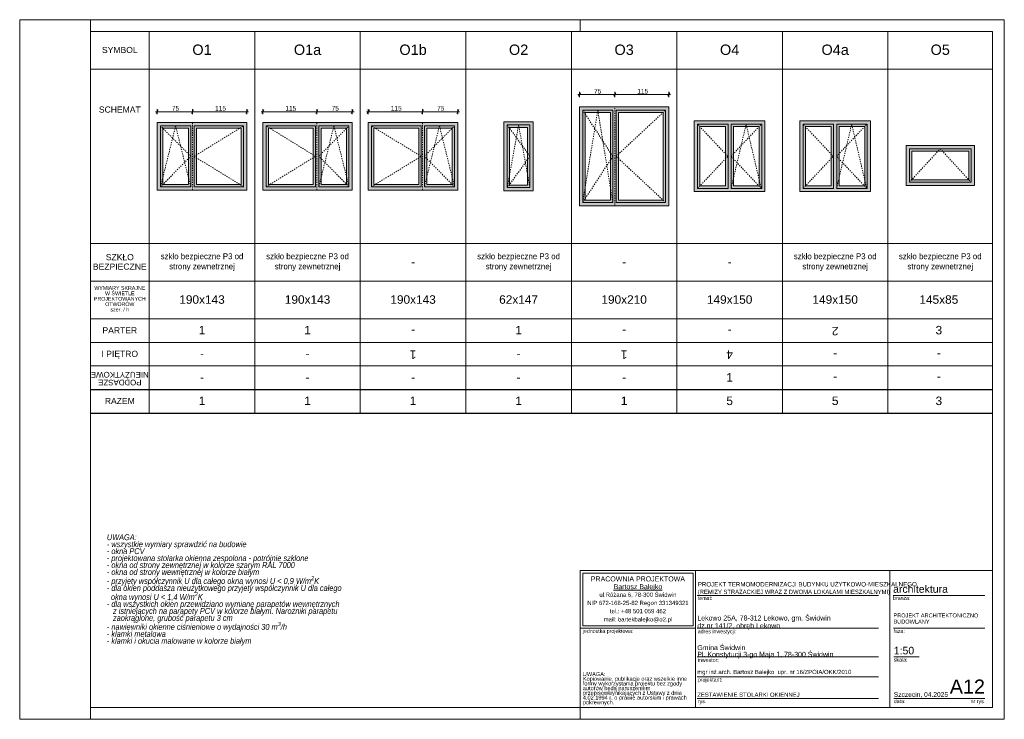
# Model space of a CAD drawing. Extents: x -35111 to 36054, y 5521 to 20371.
# Tile 2 of 6: x -11111 to 9789, y 5521 to 20371. Entities that reach past the tile are written whole.
import ezdxf

# ---------------------------------------------------------------- set-up
doc = ezdxf.new("R2010")
doc.units = 0
doc.header["$MEASUREMENT"] = 0
doc.linetypes.add('Hidden Line', pattern=[50, 25, -25])
for name, color, linetype, lineweight in [('Arch okna_Nr_Pióra__5', 7, 'Continuous', 13), ('Arch opisy okien_Nr_Pióra__1', 7, 'Continuous', 25), ('Arch opisy_Nr_Pióra__1', 7, 'Continuous', 25), ('Arch opisy_Nr_Pióra__21', 7, 'Continuous', 13), ('Arch opisy_Nr_Pióra__7', 7, 'Continuous', 13), ('ARCH TABELA_Nr_Pióra__1', 7, 'Continuous', 25), ('ARCH TABELA_Nr_Pióra__21', 7, 'Continuous', 13), ('ARCH TABELA_Nr_Pióra__7', 7, 'Continuous', 13), ('Arch wymiary_Nr_Pióra__5', 7, 'Continuous', 13), ('INWENT. OKNA_Nr_Pióra__5', 7, 'Continuous', 13), ('INWENT.ŚCIANY_Nr_Pióra__21', 7, 'Continuous', 13)]:
    doc.layers.add(name, color=color, linetype=linetype, lineweight=lineweight)
doc.layers.add('Arch wymiary', color=7, linetype='Continuous')
doc.layers.add('arch wypelnienia_Nr_Pióra__2', color=7, linetype='Continuous', lineweight=13, true_color=0x7f7f7f)
doc.styles.add('GENERATED_STYLE_1', font='txt')
doc.styles.add('GENERATED_STYLE_10', font='txt')
doc.styles.add('GENERATED_STYLE_11', font='txt')
doc.styles.add('GENERATED_STYLE_2', font='arial.ttf')
doc.styles.add('GENERATED_STYLE_3', font='arial.ttf')
doc.styles.add('GENERATED_STYLE_4', font='arial.ttf')
doc.styles.add('GENERATED_STYLE_5', font='arial.ttf')
doc.styles.add('GENERATED_STYLE_6', font='arial.ttf')
doc.styles.add('GENERATED_STYLE_7', font='txt')
doc.dimstyles.new('GENERATED_STYLE__1', dxfattribs={"dimtxt": 100, "dimasz": 57, "dimexe": 0.18, "dimexo": 0, "dimgap": 0.09, "dimtad": 1, "dimtih": 1, "dimtoh": 1, "dimdec": 0, "dimlfac": 0.1, "dimzin": 0, "dimdsep": 46, "dimtxsty": 'GENERATED_STYLE_1', "dimblk": 'ARROWHEAD_2', "dimblk1": 'ARROWHEAD_2', "dimblk2": 'ARROWHEAD_2', "dimcen": 0.09, "dimclrd": 7, "dimclre": 7, "dimclrt": 7, "dimadec": 0, "dimazin": 0, "dimtfac": 1, "dimtdec": 4, "dimtmove": 0, "dimatfit": 3, "dimfxl": 0, "dimtolj": 1, "dimtzin": 0, "dimarcsym": 0})

# ---------------------------------------------------------------- blocks, each defined once
blk = doc.blocks.new('*D18')
at = {"layer": 'Arch wymiary_Nr_Pióra__5', "linetype": 'Continuous'}
for p, q in [((-8228, 18418), (-8191, 18418)), ((-8169, 18455), (-8213, 18380)), ((-8191, 18362), (-8191, 18474)), ((-8191, 18418), (-7441, 18418)), ((-7419, 18455), (-7463, 18380)), ((-7441, 18362), (-7441, 18474))]:
    blk.add_line(p, q, dxfattribs=at)
at = {"layer": 'Arch wymiary_Nr_Pióra__5', "char_height": 100, "attachment_point": 7, "style": 'GENERATED_STYLE_1'}
for s, insert in [('{75}', (-7880, 18438)), ('{115}', (-6962, 18438))]:
    blk.add_mtext(s, dxfattribs=dict(at, insert=insert))
blk = doc.blocks.new('ARROWHEAD_2')
at = {"color": 0, "linetype": 'Continuous', "lineweight": 0}
for p, q in [((0, 0), (-1, 0)), ((-0.38, -0.66), (0.38, 0.66))]:
    blk.add_line(p, q, dxfattribs=at)
blk = doc.blocks.new('*D20')
at = {"layer": 'Arch wymiary_Nr_Pióra__5', "linetype": 'Continuous'}
for p, q in [((-7419, 18455), (-7463, 18380)), ((-7441, 18362), (-7441, 18474)), ((-7441, 18418), (-6291, 18418)), ((-6313, 18380), (-6269, 18455)), ((-6291, 18362), (-6291, 18474)), ((-6291, 18418), (-6254, 18418))]:
    blk.add_line(p, q, dxfattribs=at)
at = {"layer": 'Arch wymiary_Nr_Pióra__5', "char_height": 100, "attachment_point": 7, "style": 'GENERATED_STYLE_1'}
for s, insert in [('{75}', (-7880, 18438)), ('{115}', (-6962, 18438))]:
    blk.add_mtext(s, dxfattribs=dict(at, insert=insert))
blk = doc.blocks.new('*D21')
at = {"layer": 'Arch wymiary_Nr_Pióra__5', "linetype": 'Continuous'}
for p, q in [((-4823, 18380), (-4779, 18455)), ((-4801, 18474), (-4801, 18362)), ((-4051, 18418), (-4801, 18418)), ((-4073, 18380), (-4029, 18455)), ((-4051, 18474), (-4051, 18362)), ((-4014, 18418), (-4051, 18418))]:
    blk.add_line(p, q, dxfattribs=at)
at = {"layer": 'Arch wymiary_Nr_Pióra__5', "char_height": 100, "attachment_point": 7, "style": 'GENERATED_STYLE_1'}
for s, insert in [('{115}', (-5472, 18438)), ('{75}', (-4490, 18438))]:
    blk.add_mtext(s, dxfattribs=dict(at, insert=insert))
blk = doc.blocks.new('*D22')
at = {"layer": 'Arch wymiary_Nr_Pióra__5', "linetype": 'Continuous'}
for p, q in [((-5951, 18418), (-5988, 18418)), ((-5929, 18455), (-5973, 18380)), ((-5951, 18474), (-5951, 18362)), ((-4801, 18418), (-5951, 18418)), ((-4823, 18380), (-4779, 18455)), ((-4801, 18474), (-4801, 18362))]:
    blk.add_line(p, q, dxfattribs=at)
at = {"layer": 'Arch wymiary_Nr_Pióra__5', "char_height": 100, "attachment_point": 7, "style": 'GENERATED_STYLE_1'}
for s, insert in [('{115}', (-5472, 18438)), ('{75}', (-4490, 18438))]:
    blk.add_mtext(s, dxfattribs=dict(at, insert=insert))
blk = doc.blocks.new('*D23')
at = {"layer": 'Arch wymiary_Nr_Pióra__5', "linetype": 'Continuous'}
for p, q in [((-2583, 18380), (-2539, 18455)), ((-2561, 18474), (-2561, 18362)), ((-1811, 18418), (-2561, 18418)), ((-1833, 18380), (-1789, 18455)), ((-1811, 18474), (-1811, 18362)), ((-1774, 18418), (-1811, 18418))]:
    blk.add_line(p, q, dxfattribs=at)
at = {"layer": 'Arch wymiary_Nr_Pióra__5', "char_height": 100, "attachment_point": 7, "style": 'GENERATED_STYLE_1'}
for s, insert in [('{115}', (-3232, 18438)), ('{75}', (-2250, 18438))]:
    blk.add_mtext(s, dxfattribs=dict(at, insert=insert))
blk = doc.blocks.new('*D24')
at = {"layer": 'Arch wymiary_Nr_Pióra__5', "linetype": 'Continuous'}
for p, q in [((-3711, 18418), (-3748, 18418)), ((-3689, 18455), (-3733, 18380)), ((-3711, 18474), (-3711, 18362)), ((-2561, 18418), (-3711, 18418)), ((-2583, 18380), (-2539, 18455)), ((-2561, 18474), (-2561, 18362))]:
    blk.add_line(p, q, dxfattribs=at)
at = {"layer": 'Arch wymiary_Nr_Pióra__5', "char_height": 100, "attachment_point": 7, "style": 'GENERATED_STYLE_1'}
for s, insert in [('{115}', (-3232, 18438)), ('{75}', (-2250, 18438))]:
    blk.add_mtext(s, dxfattribs=dict(at, insert=insert))
blk = doc.blocks.new('*D25')
at = {"layer": 'Arch wymiary_Nr_Pióra__5', "linetype": 'Continuous'}
for p, q in [((791, 18819), (748, 18744)), ((770, 18725), (770, 18837)), ((1541, 18819), (1498, 18744)), ((1520, 18725), (1520, 18837)), ((733, 18781), (770, 18781)), ((770, 18781), (1520, 18781))]:
    blk.add_line(p, q, dxfattribs=at)
at = {"layer": 'Arch wymiary_Nr_Pióra__5', "char_height": 100, "attachment_point": 7, "style": 'GENERATED_STYLE_1'}
for s, insert in [('{75}', (1081, 18801)), ('{115}', (1999, 18801))]:
    blk.add_mtext(s, dxfattribs=dict(at, insert=insert))
blk = doc.blocks.new('*D26')
at = {"layer": 'Arch wymiary_Nr_Pióra__5', "linetype": 'Continuous'}
for p, q in [((1541, 18819), (1498, 18744)), ((1520, 18725), (1520, 18837)), ((2648, 18744), (2691, 18819)), ((2670, 18725), (2670, 18837)), ((1520, 18781), (2670, 18781)), ((2670, 18781), (2706, 18781))]:
    blk.add_line(p, q, dxfattribs=at)
at = {"layer": 'Arch wymiary_Nr_Pióra__5', "char_height": 100, "attachment_point": 7, "style": 'GENERATED_STYLE_1'}
for s, insert in [('{75}', (1081, 18801)), ('{115}', (1999, 18801))]:
    blk.add_mtext(s, dxfattribs=dict(at, insert=insert))

msp = doc.modelspace()

# ---------------------------------------------------------------- hatches: boundary and pattern name
at = {"layer": 'arch wypelnienia_Nr_Pióra__2', "linetype": 'Continuous'}
h = msp.add_hatch(color=256, dxfattribs=at)
h.paths.add_polyline_path([(769.6, 16420.6), (769.6, 18520.6), (2669.6, 18520.6), (2669.6, 16420.6)], flags=0)
h.paths.add_polyline_path([(889.6, 16540.6), (1429.6, 16540.6), (1429.6, 18400.6), (889.6, 18400.6)], flags=0)
h.paths.add_polyline_path([(1599.6, 18400.6), (2549.6, 18400.6), (2549.6, 16540.6), (1599.6, 16540.6)], flags=0)
h = msp.add_hatch(color=256, dxfattribs=at)
h.paths.add_polyline_path([(-8190.9, 18185.6), (-8190.9, 16755.6), (-6290.9, 16755.6), (-6290.9, 18185.6)], flags=0)
h.paths.add_polyline_path([(-8070.9, 16875.6), (-8070.9, 18065.6), (-7530.9, 18065.6), (-7530.9, 16875.6)], flags=0)
h.paths.add_polyline_path([(-6410.9, 16875.6), (-7360.9, 16875.6), (-7360.9, 18065.6), (-6410.9, 18065.6)], flags=0)
h = msp.add_hatch(color=256, dxfattribs=at)
h.paths.add_polyline_path([(-4050.9, 18185.6), (-4050.9, 16755.6), (-5950.9, 16755.6), (-5950.9, 18185.6)], flags=0)
h.paths.add_polyline_path([(-4170.9, 16875.6), (-4170.9, 18065.6), (-4710.9, 18065.6), (-4710.9, 16875.6)], flags=0)
h.paths.add_polyline_path([(-5830.9, 16875.6), (-4880.9, 16875.6), (-4880.9, 18065.6), (-5830.9, 18065.6)], flags=0)
h = msp.add_hatch(color=256, dxfattribs=at)
h.paths.add_polyline_path([(-1810.9, 18185.6), (-1810.9, 16755.6), (-3710.9, 16755.6), (-3710.9, 18185.6)], flags=0)
h.paths.add_polyline_path([(-1930.9, 16875.6), (-1930.9, 18065.6), (-2470.9, 18065.6), (-2470.9, 16875.6)], flags=0)
h.paths.add_polyline_path([(-3590.9, 16875.6), (-2640.9, 16875.6), (-2640.9, 18065.6), (-3590.9, 18065.6)], flags=0)
h = msp.add_hatch(color=256, dxfattribs=at)
h.paths.add_polyline_path([(-830.9, 16735.6), (-210.9, 16735.6), (-210.9, 18205.6), (-830.9, 18205.6)], flags=0)
h.paths.add_polyline_path([(-710.9, 16855.6), (-710.9, 18085.6), (-330.9, 18085.6), (-330.9, 16855.6)], flags=0)
h = msp.add_hatch(color=256, dxfattribs=at)
h.paths.add_polyline_path([(3209.1, 16720.6), (4709.1, 16720.6), (4709.1, 18220.6), (3209.1, 18220.6)], flags=0)
h.paths.add_polyline_path([(4589.1, 18100.6), (4589.1, 16840.6), (4044.1, 16840.6), (4044.1, 18100.6)], flags=0)
h.paths.add_polyline_path([(3874.1, 18100.6), (3874.1, 16840.6), (3329.1, 16840.6), (3329.1, 18100.6)], flags=0)
h = msp.add_hatch(color=256, dxfattribs=at)
h.paths.add_polyline_path([(5449.1, 16720.6), (6949.1, 16720.6), (6949.1, 18220.6), (5449.1, 18220.6)], flags=0)
h.paths.add_polyline_path([(6829.1, 18100.6), (6829.1, 16840.6), (6284.1, 16840.6), (6284.1, 18100.6)], flags=0)
h.paths.add_polyline_path([(6114.1, 18100.6), (6114.1, 16840.6), (5569.1, 16840.6), (5569.1, 18100.6)], flags=0)
for points in [[(9154.1, 17150.4), (9154.1, 17700.4), (7704.1, 17700.4), (7704.1, 17150.4), (7824.1, 17150.4), (7824.1, 17580.4), (9034.1, 17580.4), (9034.1, 17150.4)], [(9154.1, 16850.4), (9154.1, 17150.4), (9034.1, 17150.4), (9034.1, 16970.4), (7824.1, 16970.4), (7824.1, 17150.4), (7704.1, 17150.4), (7704.1, 16850.4)]]:
    msp.add_hatch(color=256, dxfattribs=at).paths.add_polyline_path(points, flags=0)

# ---------------------------------------------------------------- linework, layer by layer
at = {"layer": 'Arch okna_Nr_Pióra__5', "linetype": 'Hidden Line'}
for p, q in [((1479.6, 17470.6), (839.6, 18450.6)), ((1159.6, 18450.6), (839.6, 16490.6)), ((1479.6, 16490.6), (1159.6, 18450.6)), ((1519.6, 16420.6), (1519.6, 18520.6)), ((1549.6, 17470.6), (2599.6, 18450.6)), ((-7440.9, 16755.6), (-7440.9, 18185.6)), ((-4800.9, 16755.6), (-4800.9, 18185.6)), ((-2560.9, 16755.6), (-2560.9, 18185.6)), ((-8120.9, 16825.6), (-7800.9, 18115.6)), ((-7480.9, 17470.6), (-8120.9, 18115.6)), ((-7800.9, 18115.6), (-7480.9, 16825.6)), ((-7410.9, 17470.6), (-6360.9, 18115.6)), ((-4830.9, 17470.6), (-5880.9, 18115.6)), ((-4440.9, 18115.6), (-4760.9, 16825.6)), ((-4760.9, 17470.6), (-4120.9, 18115.6)), ((-4120.9, 16825.6), (-4440.9, 18115.6)), ((-2590.9, 17470.6), (-3640.9, 18115.6)), ((-2200.9, 18115.6), (-2520.9, 16825.6)), ((-2520.9, 17470.6), (-1880.9, 18115.6)), ((-1880.9, 16825.6), (-2200.9, 18115.6)), ((-280.9, 17470.6), (-760.9, 18135.6)), ((-520.9, 18135.6), (-760.9, 16805.6)), ((-280.9, 16805.6), (-520.9, 18135.6)), ((3919.1, 17470.6), (3279.1, 18150.6)), ((3989.1, 16790.6), (4309.1, 18150.6)), ((3989.1, 17470.6), (4629.1, 18150.6)), ((4309.1, 18150.6), (4629.1, 16790.6)), ((6159.1, 17470.6), (5519.1, 18150.6)), ((6229.1, 17470.6), (6869.1, 18150.6)), ((6229.1, 16790.6), (6549.1, 18150.6)), ((6549.1, 18150.6), (6869.1, 16790.6)), ((7774.1, 16920.4), (8429.1, 17630.4)), ((8429.1, 17630.4), (9084.1, 16920.4)), ((-8120.9, 16825.6), (-7480.9, 17470.6)), ((-6360.9, 16825.6), (-7410.9, 17470.6)), ((-5880.9, 16825.6), (-4830.9, 17470.6)), ((-4120.9, 16825.6), (-4760.9, 17470.6)), ((-3640.9, 16825.6), (-2590.9, 17470.6)), ((-1880.9, 16825.6), (-2520.9, 17470.6)), ((-760.9, 16805.6), (-280.9, 17470.6)), ((839.6, 16490.6), (1479.6, 17470.6)), ((2599.6, 16490.6), (1549.6, 17470.6)), ((3279.1, 16790.6), (3919.1, 17470.6)), ((4629.1, 16790.6), (3989.1, 17470.6)), ((5519.1, 16790.6), (6159.1, 17470.6)), ((6869.1, 16790.6), (6229.1, 17470.6))]:
    msp.add_line(p, q, dxfattribs=at)
at = {"layer": 'Arch opisy_Nr_Pióra__1', "linetype": 'Continuous'}
for p, q in [((-9610.9, 12520.6), (9539.1, 12520.6)), ((-9610.9, 12020.6), (9539.1, 12020.6))]:
    msp.add_line(p, q, dxfattribs=at)
at = {"layer": 'Arch opisy_Nr_Pióra__21', "linetype": 'Continuous'}
for p, q in [((-9610.9, 20120.6), (9539.1, 20120.6)), ((-8360.9, 20120.6), (-8360.9, 12020.6)), ((-6120.9, 20120.6), (-6120.9, 12020.6)), ((-3880.9, 20120.6), (-3880.9, 12020.6)), ((-1640.9, 20120.6), (-1640.9, 12020.6)), ((599.1, 20120.6), (599.1, 12020.6)), ((2839.1, 20120.6), (2839.1, 12020.6)), ((5079.1, 20120.6), (5079.1, 12020.6)), ((7319.1, 20120.6), (7319.1, 12020.6)), ((9539.1, 5770.6), (9539.1, 20120.6)), ((-9610.9, 19320.6), (9539.1, 19320.6)), ((-9610.9, 15620.6), (9539.1, 15620.6)), ((-9610.9, 14820.6), (9539.1, 14820.6)), ((-9610.9, 14020.6), (9539.1, 14020.6)), ((-9610.9, 14020.6), (9539.1, 14020.6)), ((-9610.9, 13520.6), (9539.1, 13520.6)), ((-9610.9, 13020.6), (9539.1, 13020.6)), ((-9610.9, 12520.6), (9539.1, 12520.6)), ((9539.1, 5770.6), (-9610.9, 5770.6))]:
    msp.add_line(p, q, dxfattribs=at)
at = {"layer": 'ARCH TABELA_Nr_Pióra__21', "linetype": 'Continuous'}
for p, q in [((-11110.9, 5520.6), (-11110.9, 20370.6)), ((-11110.9, 20370.6), (9789.1, 20370.6)), ((-9610.9, 20120.6), (-9610.9, 20370.6)), ((789.1, 20120.6), (789.1, 20370.6)), ((789.1, 20120.6), (789.1, 20370.6)), ((789.1, 20120.6), (789.1, 20370.6)), ((9789.1, 20370.6), (9789.1, 5520.6)), ((-9610.9, 20120.6), (-9610.9, 5770.6)), ((789.1, 8676.2), (9539.1, 8676.2)), ((789.1, 5770.6), (789.1, 8676.2)), ((789.1, 7452.8), (789.1, 8676.2)), ((789.1, 8676.2), (3235.9, 8676.2)), ((842.3, 8623), (3182.7, 8623)), ((842.3, 7506), (842.3, 8623)), ((3182.7, 7506), (3182.7, 8623)), ((3235.9, 8676.2), (3235.9, 5770.6)), ((3235.9, 7452.8), (3235.9, 8676.2)), ((7358.2, 8676.2), (7358.2, 5770.6)), ((9539.1, 8676.2), (9539.1, 5770.6)), ((3235.9, 5770.6), (3235.9, 8476.2)), ((3272, 8151.6), (7121.9, 8151.6)), ((7427.9, 8151.6), (9377.6, 8151.6)), ((789.1, 7452.8), (3235.9, 7452.8)), ((842.3, 7506), (3182.7, 7506)), ((3272, 7452.8), (7121.9, 7452.8)), ((7436.6, 7452.8), (9377.6, 7452.8)), ((3272, 6845), (7121.9, 6845)), ((7442.5, 6845), (7982.3, 6845)), ((3272, 6419.6), (7121.9, 6419.6)), ((3272, 5961.8), (7121.9, 5961.8)), ((7442.5, 5961.8), (8583.4, 5961.8)), ((8559.3, 5961.8), (9377.6, 5961.8)), ((-9610.9, 5520.6), (-9610.9, 5770.6)), ((789.1, 5770.6), (3235.9, 5770.6)), ((789.1, 5520.6), (789.1, 5770.6)), ((789.1, 5520.6), (789.1, 5770.6)), ((789.1, 5520.6), (789.1, 5770.6)), ((9539.1, 5770.6), (3235.9, 5770.6)), ((9789.1, 5520.6), (-11110.9, 5520.6))]:
    msp.add_line(p, q, dxfattribs=at)
at = {"layer": 'INWENT. OKNA_Nr_Pióra__5', "linetype": 'Continuous'}
for p, q in [((769.6, 16420.6), (769.6, 18520.6)), ((769.6, 18520.6), (2669.6, 18520.6)), ((839.6, 18450.6), (1479.6, 18450.6)), ((839.6, 16490.6), (839.6, 18450.6)), ((889.6, 18400.6), (1429.6, 18400.6)), ((889.6, 16540.6), (889.6, 18400.6)), ((1429.6, 16540.6), (1429.6, 18400.6)), ((1479.6, 16490.6), (1479.6, 18450.6)), ((1549.6, 18450.6), (2599.6, 18450.6)), ((1549.6, 16490.6), (1549.6, 18450.6)), ((1599.6, 18400.6), (2549.6, 18400.6)), ((1599.6, 16540.6), (1599.6, 18400.6)), ((2549.6, 16540.6), (2549.6, 18400.6)), ((2599.6, 16490.6), (2599.6, 18450.6)), ((2669.6, 16420.6), (2669.6, 18520.6)), ((-8190.9, 16755.6), (-8190.9, 18185.6)), ((-8190.9, 18185.6), (-6290.9, 18185.6)), ((-6290.9, 16755.6), (-6290.9, 18185.6)), ((-5950.9, 16755.6), (-5950.9, 18185.6)), ((-4050.9, 18185.6), (-5950.9, 18185.6)), ((-4050.9, 16755.6), (-4050.9, 18185.6)), ((-3710.9, 16755.6), (-3710.9, 18185.6)), ((-1810.9, 18185.6), (-3710.9, 18185.6)), ((-1810.9, 16755.6), (-1810.9, 18185.6)), ((-830.9, 18205.6), (-210.9, 18205.6)), ((-830.9, 16735.6), (-830.9, 18205.6)), ((-210.9, 16735.6), (-210.9, 18205.6)), ((3209.1, 18220.6), (4709.1, 18220.6)), ((3209.1, 16720.6), (3209.1, 18220.6)), ((4709.1, 16720.6), (4709.1, 18220.6)), ((5449.1, 18220.6), (6949.1, 18220.6)), ((5449.1, 16720.6), (5449.1, 18220.6)), ((6949.1, 16720.6), (6949.1, 18220.6)), ((-8120.9, 16825.6), (-8120.9, 18115.6)), ((-8120.9, 18115.6), (-7480.9, 18115.6)), ((-8070.9, 18065.6), (-7530.9, 18065.6)), ((-8070.9, 16875.6), (-8070.9, 18065.6)), ((-7530.9, 16875.6), (-7530.9, 18065.6)), ((-7480.9, 16825.6), (-7480.9, 18115.6)), ((-7410.9, 16825.6), (-7410.9, 18115.6)), ((-7410.9, 18115.6), (-6360.9, 18115.6)), ((-7360.9, 16875.6), (-7360.9, 18065.6)), ((-7360.9, 18065.6), (-6410.9, 18065.6)), ((-6410.9, 16875.6), (-6410.9, 18065.6)), ((-6360.9, 16825.6), (-6360.9, 18115.6)), ((-5880.9, 16825.6), (-5880.9, 18115.6)), ((-4830.9, 18115.6), (-5880.9, 18115.6)), ((-5830.9, 16875.6), (-5830.9, 18065.6)), ((-4880.9, 18065.6), (-5830.9, 18065.6)), ((-4880.9, 16875.6), (-4880.9, 18065.6)), ((-4830.9, 16825.6), (-4830.9, 18115.6)), ((-4760.9, 16825.6), (-4760.9, 18115.6)), ((-4120.9, 18115.6), (-4760.9, 18115.6)), ((-4170.9, 18065.6), (-4710.9, 18065.6)), ((-4710.9, 16875.6), (-4710.9, 18065.6)), ((-4170.9, 16875.6), (-4170.9, 18065.6)), ((-4120.9, 16825.6), (-4120.9, 18115.6)), ((-3640.9, 16825.6), (-3640.9, 18115.6)), ((-2590.9, 18115.6), (-3640.9, 18115.6)), ((-3590.9, 16875.6), (-3590.9, 18065.6)), ((-2640.9, 18065.6), (-3590.9, 18065.6)), ((-2640.9, 16875.6), (-2640.9, 18065.6)), ((-2590.9, 16825.6), (-2590.9, 18115.6)), ((-2520.9, 16825.6), (-2520.9, 18115.6)), ((-1880.9, 18115.6), (-2520.9, 18115.6)), ((-1930.9, 18065.6), (-2470.9, 18065.6)), ((-2470.9, 16875.6), (-2470.9, 18065.6)), ((-1930.9, 16875.6), (-1930.9, 18065.6)), ((-1880.9, 16825.6), (-1880.9, 18115.6)), ((-760.9, 18135.6), (-280.9, 18135.6)), ((-760.9, 16805.6), (-760.9, 18135.6)), ((-710.9, 18085.6), (-330.9, 18085.6)), ((-710.9, 16855.6), (-710.9, 18085.6)), ((-330.9, 16855.6), (-330.9, 18085.6)), ((-280.9, 16805.6), (-280.9, 18135.6)), ((3279.1, 16790.6), (3279.1, 18150.6)), ((3279.1, 18150.6), (3924.1, 18150.6)), ((3329.1, 18100.6), (3874.1, 18100.6)), ((3329.1, 16840.6), (3329.1, 18100.6)), ((3874.1, 16840.6), (3874.1, 18100.6)), ((3924.1, 16790.6), (3924.1, 18150.6)), ((3994.1, 16790.6), (3994.1, 18150.6)), ((3994.1, 18150.6), (4639.1, 18150.6)), ((4044.1, 16840.6), (4044.1, 18100.6)), ((4044.1, 18100.6), (4589.1, 18100.6)), ((4589.1, 16840.6), (4589.1, 18100.6)), ((4639.1, 16790.6), (4639.1, 18150.6)), ((5519.1, 16790.6), (5519.1, 18150.6)), ((5519.1, 18150.6), (6164.1, 18150.6)), ((5569.1, 16840.6), (5569.1, 18100.6)), ((5569.1, 18100.6), (6114.1, 18100.6)), ((6114.1, 16840.6), (6114.1, 18100.6)), ((6164.1, 16790.6), (6164.1, 18150.6)), ((6234.1, 16790.6), (6234.1, 18150.6)), ((6234.1, 18150.6), (6879.1, 18150.6)), ((6284.1, 18100.6), (6829.1, 18100.6)), ((6284.1, 16840.6), (6284.1, 18100.6)), ((6829.1, 16840.6), (6829.1, 18100.6)), ((6879.1, 16790.6), (6879.1, 18150.6)), ((7774.1, 17630.4), (9084.1, 17630.4)), ((7774.1, 17630.4), (7774.1, 16920.4)), ((7824.1, 17580.4), (7824.1, 16970.4)), ((7824.1, 17580.4), (9034.1, 17580.4)), ((9034.1, 17580.4), (9034.1, 16970.4)), ((9084.1, 17630.4), (9084.1, 16920.4)), ((7824.1, 16970.4), (9034.1, 16970.4)), ((-8190.9, 16755.6), (-6290.9, 16755.6)), ((-8120.9, 16825.6), (-7480.9, 16825.6)), ((-8070.9, 16875.6), (-7530.9, 16875.6)), ((-7410.9, 16825.6), (-6360.9, 16825.6)), ((-7360.9, 16875.6), (-6410.9, 16875.6)), ((-4050.9, 16755.6), (-5950.9, 16755.6)), ((-4830.9, 16825.6), (-5880.9, 16825.6)), ((-4880.9, 16875.6), (-5830.9, 16875.6)), ((-4120.9, 16825.6), (-4760.9, 16825.6)), ((-4170.9, 16875.6), (-4710.9, 16875.6)), ((-1810.9, 16755.6), (-3710.9, 16755.6)), ((-2590.9, 16825.6), (-3640.9, 16825.6)), ((-2640.9, 16875.6), (-3590.9, 16875.6)), ((-1880.9, 16825.6), (-2520.9, 16825.6)), ((-1930.9, 16875.6), (-2470.9, 16875.6)), ((-830.9, 16735.6), (-210.9, 16735.6)), ((-760.9, 16805.6), (-280.9, 16805.6)), ((-710.9, 16855.6), (-330.9, 16855.6)), ((3209.1, 16720.6), (4709.1, 16720.6)), ((3279.1, 16790.6), (3924.1, 16790.6)), ((3329.1, 16840.6), (3874.1, 16840.6)), ((3994.1, 16790.6), (4639.1, 16790.6)), ((4044.1, 16840.6), (4589.1, 16840.6)), ((5449.1, 16720.6), (6949.1, 16720.6)), ((5519.1, 16790.6), (6164.1, 16790.6)), ((5569.1, 16840.6), (6114.1, 16840.6)), ((6234.1, 16790.6), (6879.1, 16790.6)), ((6284.1, 16840.6), (6829.1, 16840.6)), ((7774.1, 16920.4), (9084.1, 16920.4)), ((889.6, 16540.6), (1429.6, 16540.6)), ((1599.6, 16540.6), (2549.6, 16540.6)), ((769.6, 16420.6), (2669.6, 16420.6)), ((839.6, 16490.6), (1479.6, 16490.6)), ((1549.6, 16490.6), (2599.6, 16490.6))]:
    msp.add_line(p, q, dxfattribs=at)
at = {"layer": 'INWENT.ŚCIANY_Nr_Pióra__21', "linetype": 'Continuous'}
for p, q in [((7704.1, 17700.4), (9154.1, 17700.4)), ((7704.1, 16850.4), (7704.1, 17700.4)), ((9154.1, 17700.4), (9154.1, 16850.4)), ((7704.1, 16850.4), (9154.1, 16850.4))]:
    msp.add_line(p, q, dxfattribs=at)

# ---------------------------------------------------------------- texts
at = {"layer": 'Arch opisy okien_Nr_Pióra__1', "linetype": 'Continuous', "attachment_point": 2}
for s, insert, char_height, style in [('{O1b}', (-2760.9, 19843.2), 220, 'GENERATED_STYLE_2'), ('{SYMBOL}', (-8985.9, 19793.1), 130, 'GENERATED_STYLE_3'), ('{O1}', (-7240.9, 19843.2), 220, 'GENERATED_STYLE_2'), ('{O1a}', (-5000.9, 19843.2), 220, 'GENERATED_STYLE_2'), ('{O2}', (-520.9, 19843.2), 220, 'GENERATED_STYLE_2'), ('{O3}', (1719.1, 19843.2), 220, 'GENERATED_STYLE_2'), ('{O4}', (3959.1, 19843.2), 220, 'GENERATED_STYLE_2'), ('{O4a}', (6199.1, 19843.2), 220, 'GENERATED_STYLE_2'), ('{O5}', (8429.1, 19843.2), 220, 'GENERATED_STYLE_2'), ('{SCHEMAT}', (-8985.9, 18528.1), 130, 'GENERATED_STYLE_3'), ('{-}', (-2760.9, 15320.9), 180, 'GENERATED_STYLE_3'), ('{-}', (1719.1, 15320.9), 180, 'GENERATED_STYLE_3'), ('{-}', (3959.1, 15320.9), 180, 'GENERATED_STYLE_3'), ('{190x143}', (-7240.9, 14520.9), 180, 'GENERATED_STYLE_3'), ('{190x143}', (-5000.9, 14520.9), 180, 'GENERATED_STYLE_3'), ('{190x143}', (-2760.9, 14520.9), 180, 'GENERATED_STYLE_3'), ('{62x147}', (-520.9, 14520.9), 180, 'GENERATED_STYLE_3'), ('{190x210}', (1719.1, 14520.9), 180, 'GENERATED_STYLE_3'), ('{149x150}', (3959.1, 14520.9), 180, 'GENERATED_STYLE_3'), ('{149x150}', (6199.1, 14520.9), 180, 'GENERATED_STYLE_3'), ('{145x85}', (8399.1, 14520.9), 180, 'GENERATED_STYLE_3'), ('{PARTER}', (-8985.9, 13843.1), 130, 'GENERATED_STYLE_3'), ('{1}', (-7240.9, 13870.9), 180, 'GENERATED_STYLE_3'), ('{1}', (-5000.9, 13870.9), 180, 'GENERATED_STYLE_3'), ('{1}', (-520.9, 13870.9), 180, 'GENERATED_STYLE_3'), ('{3}', (8399.1, 13870.9), 180, 'GENERATED_STYLE_3'), ('{I PIĘTRO}', (-8985.9, 13343.1), 130, 'GENERATED_STYLE_3'), ('{-}', (-7240.9, 13370.9), 180, 'GENERATED_STYLE_3'), ('{-}', (-5000.9, 13370.9), 180, 'GENERATED_STYLE_3'), ('{-}', (-520.9, 13370.9), 180, 'GENERATED_STYLE_3'), ('{-}', (-7240.9, 12870.9), 180, 'GENERATED_STYLE_3'), ('{-}', (-5000.9, 12870.9), 180, 'GENERATED_STYLE_3'), ('{-}', (-2760.9, 12870.9), 180, 'GENERATED_STYLE_3'), ('{-}', (-520.9, 12870.9), 180, 'GENERATED_STYLE_3'), ('{-}', (1719.1, 12870.9), 180, 'GENERATED_STYLE_3'), ('{1}', (3959.1, 12870.9), 180, 'GENERATED_STYLE_3'), ('{RAZEM}', (-8985.9, 12343.1), 130, 'GENERATED_STYLE_2'), ('{1}', (-7240.9, 12370.9), 180, 'GENERATED_STYLE_2'), ('{1}', (-5000.9, 12370.9), 180, 'GENERATED_STYLE_2'), ('{1}', (-2760.9, 12370.9), 180, 'GENERATED_STYLE_2'), ('{1}', (-520.9, 12370.9), 180, 'GENERATED_STYLE_2'), ('{1}', (1719.1, 12370.9), 180, 'GENERATED_STYLE_2'), ('{5}', (3959.1, 12370.9), 180, 'GENERATED_STYLE_2'), ('{5}', (6199.1, 12370.9), 180, 'GENERATED_STYLE_2'), ('{3}', (8399.1, 12370.9), 180, 'GENERATED_STYLE_2')]:
    msp.add_mtext(s, dxfattribs=dict(at, insert=insert, char_height=char_height, style=style))
at = {"layer": 'Arch opisy okien_Nr_Pióra__1', "linetype": 'Continuous', "width": 2104.478, "attachment_point": 2}
for s, insert, char_height, line_spacing_factor, style in [('{SZKŁO\\PBEZPIECZNE}', (-8985.9, 15395.2), 130, 0.923713, 'GENERATED_STYLE_3'), ('{szkło bezpieczne P3 od strony zewnetrznej}', (-7240.9, 15411.7), 125, 1.029848, 'GENERATED_STYLE_10'), ('{szkło bezpieczne P3 od strony zewnetrznej}', (-5000.9, 15411.7), 125, 1.029848, 'GENERATED_STYLE_10'), ('{szkło bezpieczne P3 od strony zewnetrznej}', (-520.9, 15411.7), 125, 1.029848, 'GENERATED_STYLE_10'), ('{szkło bezpieczne P3 od strony zewnetrznej}', (6199.1, 15411.7), 125, 1.029848, 'GENERATED_STYLE_10'), ('{szkło bezpieczne P3 od strony zewnetrznej}', (8429.1, 15411.7), 125, 1.029848, 'GENERATED_STYLE_10'), ('{WYMIARY SKRAJNE\\PW ŚWIETLE \\PPROJEKTOWANYCH \\POTWORÓW\\Pszer. / h}', (-8985.9, 14716.6), 80, 0.860443, 'GENERATED_STYLE_2')]:
    msp.add_mtext(s, dxfattribs=dict(at, insert=insert, char_height=char_height, line_spacing_factor=line_spacing_factor, style=style))
at = {"layer": 'Arch opisy okien_Nr_Pióra__1', "linetype": 'Continuous', "char_height": 180, "attachment_point": 2, "rotation": 180, "style": 'GENERATED_STYLE_3'}
for s, insert in [('{2}', (6199.1, 13670.3)), ('{-}', (-2760.9, 13670.3)), ('{-}', (1719.1, 13670.3)), ('{-}', (3959.1, 13670.3)), ('{1}', (-2760.9, 13170.3)), ('{1}', (1719.1, 13170.3)), ('{4}', (3959.1, 13170.3)), ('{-}', (6199.1, 13170.3)), ('{-}', (8399.1, 13170.3)), ('{-}', (6199.1, 12670.3)), ('{-}', (8399.1, 12670.3))]:
    msp.add_mtext(s, dxfattribs=dict(at, insert=insert))
at = {"layer": 'Arch opisy okien_Nr_Pióra__1', "linetype": 'Continuous', "insert": (-8985.9, 12609.5), "char_height": 120, "width": 1740.019, "attachment_point": 2, "rotation": 180, "line_spacing_factor": 0.827848, "style": 'GENERATED_STYLE_3'}
msp.add_mtext('{PODDASZE\\PNIEUŻYTKOWE}', dxfattribs=at)
at = {"layer": 'Arch opisy_Nr_Pióra__7', "linetype": 'Continuous', "insert": (-9260.9, 9448.3), "char_height": 125, "width": 5051.218, "attachment_point": 1, "line_spacing_factor": 0.709511, "style": 'GENERATED_STYLE_7'}
msp.add_mtext('\\A1;{\\fArial Narrow Europa Środkowa|b0|i1|c0|p34;UWAGA:\\P- wszystkie wymiary sprawdzić na budowie\\P- okna PCV\\P- projektowana stolarka okienna zespolona - potrójnie szklone\\P- okna od strony zewnętrznej w kolorze szarym RAL 7000\\P- okna od strony wewnętrznej w kolorze białym\\P- przyjety współczynnik U dla całego okna wynosi U\\fArial Narrow Europa Środkowa|b0|i0|c0|p34; < \\fArial Narrow Europa Środkowa|b0|i1|c0|p34;0,9 W/m\\A1{\\H0.7x;\\S2^  ;}K\\P- dla okien poddasza nieużytkowego przyjety współczynnik U dla całego  \\P  okna wynosi U\\fArial Narrow Europa Środkowa|b0|i0|c0|p34; < \\fArial Narrow Europa Środkowa|b0|i1|c0|p34;1,4 W/m\\A1{\\H0.7x;\\S2^  ;}K\\P- dla wszystkich okien przewidziano wymianę parapetów wewnętrznych \\P   z istniejących na parapety PCV w kolorze białym. Narożniki parapetu \\P   zaokrąglone, grubość parapetu 3 cm\\P- nawiewniki okienne ciśnieniowe o wydajności 30 m\\A1{\\H0.7x;\\S3^  ;}/h \\P- klamki metalowa\\P- klamki i okucia malowane w kolorze białym}', dxfattribs=at)
at = {"layer": 'ARCH TABELA_Nr_Pióra__1', "linetype": 'Continuous'}
for s, insert, char_height, attachment_point, line_spacing_factor, style in [('{\\pt11271.9;PROJEKT TERMOMODERNIZACJI BUDYNKU UŻYTKOWO-MIESZKALNEGO\\P\\pt11271.9;\\H0.947368x;(REMIZY STRAŻACKIEJ WRAZ Z DWOMA LOKALAMI MIESZKALNYMI)}', (3282.7, 8154), 95, 7, 1.033421, 'GENERATED_STYLE_11'), ('{Lekowo 25A, 78-312 Lekowo, gm. Świdwin\\Pdz.nr 141/2, obręb Lekowo}', (3272, 7422.2), 106.383, 7, 0.918867, 'GENERATED_STYLE_4'), ('{PROJEKT ARCHITEKTONICZNO\\PBUDOWLANY}', (7436.6, 7767.8), 85, 1, 0.923713, 'GENERATED_STYLE_4'), ('{Gmina Świdwin\\PPl. Konstytucji 3-go Maja 1, 78-300 Świdwin}', (3272, 6814.4), 106.383, 7, 0.807442, 'GENERATED_STYLE_4'), ('{\\PZESTAWIENIE STOLARKI OKIENNEJ}', (3272, 6244.7), 90, 1, 1.043016, 'GENERATED_STYLE_5')]:
    msp.add_mtext(s, dxfattribs=dict(at, insert=insert, char_height=char_height, attachment_point=attachment_point, line_spacing_factor=line_spacing_factor, style=style))
at = {"layer": 'ARCH TABELA_Nr_Pióra__7', "linetype": 'Continuous', "insert": (2012.5, 8553.8), "char_height": 106.383, "attachment_point": 2, "line_spacing_factor": 0.926719, "style": 'GENERATED_STYLE_6'}
msp.add_mtext('{PRACOWNIA PROJEKTOWA\\P\\LBartosz Balejko}', dxfattribs=at)
at = {"layer": 'ARCH TABELA_Nr_Pióra__7', "linetype": 'Continuous', "style": 'GENERATED_STYLE_4'}
for s, insert, char_height, attachment_point in [('{architektura}', (7427.9, 8365.9), 159.58, 1), ('{temat:}', (3282.7, 8133.4), 79.79, 1), ('{branża:}', (7427.9, 8133.4), 79.79, 1), ('{jednostka projektowa:}', (842.3, 7434.6), 79.79, 1), ('{adres inwestycji:}', (3282.7, 7426), 79.79, 1), ('{faza:}', (7436.6, 7434.6), 79.79, 1), ('{1:50}', (7442.5, 7059.3), 159.58, 1), ('{inwestor:}', (3282.7, 6818.2), 79.79, 1), ('{skala:}', (7442.5, 6826.8), 79.79, 1), ('{mgr inż.arch. Bartosz Balejko  upr. nr 16/ZPOIA/OKK/2010}', (3272, 6570.5), 90, 1), ('{projektant:}', (3284.9, 6401.3), 79.79, 1), ('{A12}', (9377.6, 6364.7), 300, 3), ('{Szczecin, 04.2025}', (7442.5, 6097.5), 101.064, 1), ('{rys.}', (3284.9, 5943.6), 79.79, 1), ('{data:}', (7442.5, 5943.6), 79.79, 1), ('{nr rys.}', (9073.6, 5943.6), 79.79, 1)]:
    msp.add_mtext(s, dxfattribs=dict(at, insert=insert, char_height=char_height, attachment_point=attachment_point))
for s, insert, char_height, width, attachment_point, line_spacing_factor in [('{ul.Różana 6, 78-300 Świdwin\\PNIP 672-168-25-82 Regon 331349321\\Ptel.: +48 501 059 462\\Pmail: bartekbalejko@o2.pl}', (2012.5, 8210.6), 90.426, 2340.426, 2, 1.156383), ('{UWAGA:\\PKopiowanie, publikacje oraz wszelkie inne formy wykorzystania projektu bez zgody autorów będą naruszeniem przepisówwynikających z Ustawy z dnia 4.02.1994 r. o prawie autorskim i prawach pokrewnych.}', (842.3, 6523.2), 85.1064, 2241.704, 1, 0.703415)]:
    msp.add_mtext(s, dxfattribs=dict(at, insert=insert, char_height=char_height, width=width, attachment_point=attachment_point, line_spacing_factor=line_spacing_factor))

# ---------------------------------------------------------------- dimensions: what is measured, and where the dimension line sits
at = {"layer": 'Arch wymiary', "linetype": 'Continuous'}
for base, p1, p2, picture, middle in [((769.6, 18781.2), (769.6, 18520.6), (1519.6, 18520.6), '*D25', (1156.5, 18851.2)), ((769.6, 18781.2), (1519.6, 18520.6), (2669.6, 18520.6), '*D26', (2107.4, 18851.2)), ((-8190.9, 18417.8), (-8190.9, 18185.6), (-7440.9, 18185.6), '*D18', (-7804, 18487.8)), ((-8190.9, 18417.8), (-7440.9, 18185.6), (-6290.9, 18185.6), '*D20', (-6853.1, 18487.8))]:
    dim = msp.add_linear_dim(base=base, p1=p1, p2=p2, dimstyle='GENERATED_STYLE__1', dxfattribs=at)
    dim.commit()
    dim.dimension.update_dxf_attribs({"geometry": picture, "text_midpoint": middle})
for base, p1, p2, picture, middle in [((-4050.9, 18417.8), (-4800.9, 18185.6), (-5950.9, 18185.6), '*D22', (-5363.1, 18487.8)), ((-4050.9, 18417.8), (-4050.9, 18185.6), (-4800.9, 18185.6), '*D21', (-4414, 18487.8)), ((-1810.9, 18417.8), (-2560.9, 18185.6), (-3710.9, 18185.6), '*D24', (-3123.1, 18487.8)), ((-1810.9, 18417.8), (-1810.9, 18185.6), (-2560.9, 18185.6), '*D23', (-2174, 18487.8))]:
    dim = msp.add_linear_dim(base=base, p1=p1, p2=p2, angle=180, dimstyle='GENERATED_STYLE__1', dxfattribs=at)
    dim.commit()
    dim.dimension.update_dxf_attribs({"geometry": picture, "text_midpoint": middle})

doc.saveas('drawing.dxf')
